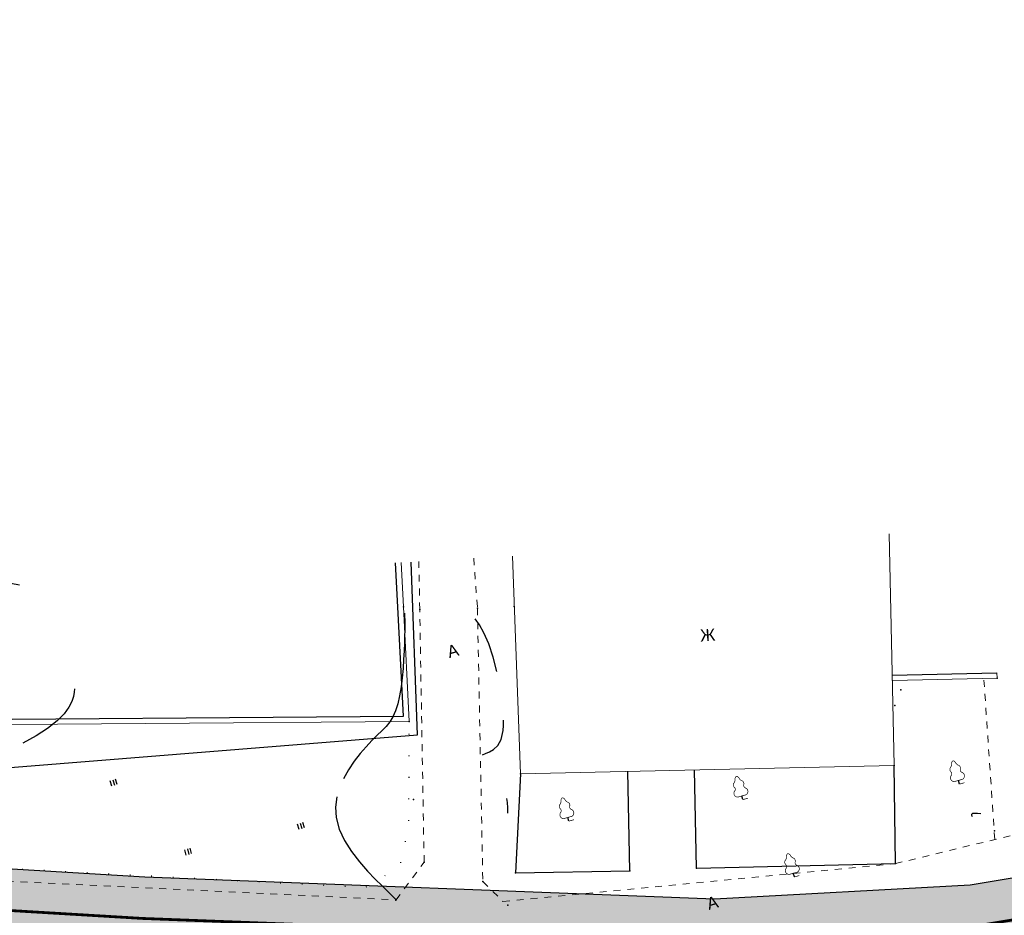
# Model space of a CAD drawing. Extents: x 4085 to 16488, y -65 to 12615.
# Tile 157 of 230: x 15519 to 15660, y 10591 to 10720. Entities that reach past the tile are written whole.
import ezdxf
from ezdxf.xclip import XClip

# ---------------------------------------------------------------- set-up
doc = ezdxf.new("R2010")
doc.units = 0
doc.header["$MEASUREMENT"] = 0
doc.header["$XCLIPFRAME"] = 0
for name, pattern in [('ACAD_ISO03W100', [30, 12, -18]), ('CONTI', [0]), ('STRIHSMALL', [1, 0.5, -0.5]), ('ДОРОГИ_СТРОЯЩ', [9, 8, -1]), ('Контура низ откосов  Штриховая 0.1-0.5 - - - - - - -', [0.6, 0.1, -0.5]), ('РА_КОНТУРЫ', [1.5, 0, -1.5])]:
    doc.linetypes.add(name, pattern=pattern)
doc.layers.get('0').update_dxf_attribs({"color": 250, "linetype": 'CONTI'})
for name, color, linetype in [('(007) Здания', 7, 'Continuous'), ('(013) Газ', 30, 'ИК_Газопровод -------г--------'), ('(025) Дорога', 7, 'Continuous'), ('(036) Растительность', 7, 'Continuous'), ('(037) Контуры', 7, 'Контура низ откосов  Штриховая 0.1-0.5 - - - - - - -'), ('(038) Деревья', 7, 'Continuous'), ('(040) Ограда', 7, 'Continuous'), ('GOR_BDEFAULT', 212, 'CONTI'), ('GORIZDEFAULT', 32, 'CONTI'), ('PI_TTDEFAULT', 5, 'CONTI')]:
    doc.layers.add(name, color=color, linetype=linetype)
doc.layers.add('.', color=7, linetype='Continuous', lineweight=15)
doc.layers.add('0ZG - GOR-INCE', color=5, linetype='Continuous', lineweight=15)
doc.styles.add('BM-431', font='txt')
doc.styles.add('P-131', font='txt')
doc.styles.get("Standard").update_dxf_attribs({"font": 'times.ttf'})
doc.linetypes.add('ИК_Газопровод -------г--------', pattern='A,9,-0.6,["Г",Standard,S=1.199999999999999,R=0,X=0,Y=-0.6],-1.199999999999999', length=10.8)
doc.linetypes.add('ОГРАДА_ГЛИН', pattern='A,4,["|",Standard,S=0.8,R=0,X=0,Y=-0.8],0.5,["|",Standard,S=0.8,R=0,X=0,Y=-0.8],3.5', length=8)
doc.linetypes.add('ОГРАДА_М_1М', pattern='A,2.5,["о",Standard,S=1,R=0,X=0,Y=-0.35],0.5,["0",Standard,S=0.5,R=0,X=-0.3,Y=-0.25],2.5', length=5.5)

# ---------------------------------------------------------------- blocks, each defined once
blk = doc.blocks.new('karagach')
at = {"const_width": 0.05}
for points in [[(-0.2773297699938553, 1.34575883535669, 0.1815668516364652), (-0.1561399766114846, 1.545714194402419, 0.3030035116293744)], [(4e-16, 1.75, 0.2460341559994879), (-0.1561399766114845, 1.545714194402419, 0.4890786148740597)], [(-4e-16, 1.75, -0.2460341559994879), (0.1561399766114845, 1.545714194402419, -0.4890786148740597)], [(0.2773297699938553, 1.34575883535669, -0.1815668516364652), (0.1561399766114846, 1.545714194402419, -0.3030035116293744)], [(-0.4195962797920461, 0.7458925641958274, 0.6269492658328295), (-0.2911661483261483, 0.2749118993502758, 0.7024651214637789)], [(-0.4195962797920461, 0.7458925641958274, 0.3836029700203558), (-0.3405593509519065, 1.003729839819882, 0.3529123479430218)], [(-0.2773297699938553, 1.34575883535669, 0.4308529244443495), (-0.3405593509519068, 1.003729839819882, 0.5482763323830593)], [(0.2773297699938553, 1.34575883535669, -0.4308529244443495), (0.3405593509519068, 1.003729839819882, -0.5482763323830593)], [(0.4195962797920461, 0.7458925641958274, -0.6269492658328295), (0.2911661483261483, 0.2749118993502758, -0.7024651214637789)], [(0.4195962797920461, 0.7458925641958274, -0.3836029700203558), (0.3405593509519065, 1.003729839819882, -0.3529123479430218)]]:
    blk.add_lwpolyline(points, format="xyb", dxfattribs=at)
for points in [[(0, 0.2749118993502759), (-0.2911661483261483, 0.2749118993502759)], [(0, 0), (0, 0.2749118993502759)], [(0, 0.2749118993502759), (0.2911661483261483, 0.2749118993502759)], [(0, 0), (0.375, 0)]]:
    blk.add_lwpolyline(points, dxfattribs=at)
blk.add_lwpolyline([(0, 0), (0, 0.2749118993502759)])
blk = doc.blocks.new('I04020')
for p, q in [((-0.8, 0), (-0.8, 1.599999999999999)), ((0, 1.599999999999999), (0, 0)), ((0.8, 0), (0.8, 1.599999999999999))]:
    blk.add_line(p, q)
blk = doc.blocks.new('DWQDWQDWQDW')
at = {"layer": '(013) Газ', "color": 253, "elevation": -293.957, "flags": 128}
blk.add_lwpolyline([(16593.83506903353, 8974.110468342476), (16588.96545963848, 8968.736761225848), (16632.98667265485, 8943.083242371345), (16704.89038168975, 8901.987053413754), (16713.49512867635, 8898.601605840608), (16716.29561868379, 8902.06056614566), (16753.91639659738, 8891.037372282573), (16792.22739751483, 8888.710553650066), (16830.89549945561, 8890.879287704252), (16830.50853180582, 8918.83143865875)], dxfattribs=at)
at = {"layer": '(037) Контуры', "color": 253, "linetype": 'РА_КОНТУРЫ', "elevation": 0.1370000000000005, "flags": 128}
blk.add_lwpolyline([(16709.93101087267, 8900.003870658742), (16727.13231965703, 8893.835471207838), (16737.69941842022, 8890.020052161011), (16764.36353580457, 8886.408268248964), (16791.92882026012, 8882.68535570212), (16826.8782259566, 8880.017210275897), (16829.39197099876, 8881.426574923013), (16830.10129526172, 8884.267925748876), (16830.31817282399, 8891.853615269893)], dxfattribs=at)
at = {"layer": '(040) Ограда', "color": 253, "linetype": 'ОГРАДА_ГЛИН', "ltscale": 0.5, "flags": 128}
for points, elevation in [([(16711.29915377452, 8902.988500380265), (16714.09985229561, 8901.531539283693), (16715.19022451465, 8903.42581412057), (16754.76966630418, 8893.926719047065), (16792.35856682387, 8892.861280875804), (16829.90656992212, 8892.260254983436), (16829.68568297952, 8900.108678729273), (16829.1840738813, 8917.931555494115)], 0.1370000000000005), ([(16865.14511070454, 8894.386038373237), (16872.68233839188, 8894.376693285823)], 0.06299999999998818)]:
    blk.add_lwpolyline(points, dxfattribs=dict(at, elevation=elevation))
at = {"layer": '(040) Ограда', "color": 253, "linetype": 'ОГРАДА_М_1М', "flags": 128}
for points, elevation in [([(16838.23061994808, 8887.913809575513), (16837.6988128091, 8880.802573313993), (16845.94328198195, 8880.760952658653), (16845.95011367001, 8887.906429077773)], 0.06299999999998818), ([(16850.73772871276, 8880.836997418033), (16850.74448331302, 8887.901845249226)], 0.1789999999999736), ([(16850.73772871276, 8880.836997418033), (16865.06770081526, 8880.823296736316), (16865.13878459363, 8887.888083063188)], 0.1789999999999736)]:
    blk.add_lwpolyline(points, dxfattribs=dict(at, elevation=elevation))
at = {"color": 253, "linetype": 'STRIHSMALL'}
for points, elevation in [([(16834.5431721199, 8917.305115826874), (16835.41131924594, 8899.899883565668), (16835.33910027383, 8880.221577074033), (16836.74891082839, 8878.768983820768), (16865.05046089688, 8880.819543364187), (16876.96090918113, 8883.412615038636), (16899.89351782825, 8882.862049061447), (16946.19886585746, 8896.276236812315), (16963.67924091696, 8903.16517007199), (16965.37097238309, 8908.831317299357), (16963.64396600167, 8922.102771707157)], -293.957), ([(16683.38293585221, 8910.534855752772), (16713.86271344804, 8896.817288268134), (16737.53588446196, 8889.268521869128), (16798.08475644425, 8881.262483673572), (16829.05295367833, 8879.045837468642), (16831.14934190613, 8881.717680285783), (16831.25646008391, 8899.907069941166), (16831.3587894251, 8917.283282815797)], -0.1080000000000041), ([(16872.24208970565, 8882.385261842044), (16871.72561745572, 8893.977879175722)], -293.957)]:
    blk.add_lwpolyline(points, dxfattribs=dict(at, elevation=elevation))
at = {"color": 253, "linetype": 'Continuous'}
for points, elevation in [([(16711.11455305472, 8902.633644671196), (16714.25530054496, 8900.999785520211), (16715.38769388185, 8902.96706253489), (16754.71675908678, 8893.528058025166), (16792.3496989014, 8892.461371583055), (16830.31817282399, 8891.853615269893), (16830.08552465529, 8900.119931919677), (16829.58391555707, 8917.942808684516)], 0.1370000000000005), ([(16838.23061994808, 8887.913809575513), (16865.13878459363, 8887.888083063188), (16865.15825435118, 8908.252112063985), (16837.9490887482, 8908.28856044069)], 0.06299999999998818), ([(16838.23061994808, 8887.913809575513), (16837.94923292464, 8908.278126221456)], 0.06299999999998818), ([(16872.68184244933, 8893.976693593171), (16872.68233839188, 8894.376693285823)], 0.06299999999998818), ([(16865.14461476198, 8893.986038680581), (16872.68184244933, 8893.976693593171)], 0.06299999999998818)]:
    blk.add_lwpolyline(points, dxfattribs=dict(at, elevation=elevation))
at = {"layer": 'GOR_BDEFAULT', "color": 253}
for points in [[(16806.28292496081, 8894.783571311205, 1.043000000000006), (16806.26322668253, 8894.540853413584, 1.043000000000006), (16806.19800172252, 8894.234675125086, 1.043000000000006), (16806.07506014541, 8893.872204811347, 1.043000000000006), (16805.85066230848, 8893.46275931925, 1.043000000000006), (16805.49576893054, 8892.99880737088, 1.043000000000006), (16804.98348820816, 8892.504371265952, 1.043000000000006), (16804.27510260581, 8891.96940349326, 1.043000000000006)], [(16804.27510260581, 8891.96940349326, 1.043000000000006), (16803.44768750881, 8891.455219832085, 1.043000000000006), (16802.4843935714, 8890.947120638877, 1.043000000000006)]]:
    blk.add_polyline3d(points, dxfattribs=at)
at = {"layer": 'GORIZDEFAULT', "color": 253}
for points in [[(16830.1526062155, 8899.662107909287, 0.04300000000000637), (16830.15692611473, 8899.446281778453, 0.04300000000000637), (16830.15694930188, 8899.167355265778, 0.04300000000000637), (16830.15016509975, 8898.835009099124, 0.04300000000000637), (16830.14625301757, 8898.451754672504, 0.04300000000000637), (16830.12585453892, 8898.012567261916, 0.04300000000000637), (16830.10115834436, 8897.510283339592, 0.04300000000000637), (16830.05997499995, 8896.95206933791, 0.04300000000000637), (16830.01449494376, 8896.330754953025, 0.04300000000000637), (16829.9546764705, 8895.685059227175, 0.04300000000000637), (16829.8805183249, 8895.014987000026, 0.04300000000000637), (16829.78198081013, 8894.359249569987, 0.04300000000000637), (16829.65655274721, 8893.727529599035, 0.04300000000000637), (16829.5185715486, 8893.144212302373, 0.04300000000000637), (16829.33863824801, 8892.64298715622, 0.04300000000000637), (16829.1386200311, 8892.219205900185, 0.04300000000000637), (16828.90883989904, 8891.870347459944, 0.04300000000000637), (16828.6399777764, 8891.552680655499, 0.04300000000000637), (16828.32737651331, 8891.244328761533, 0.04300000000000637), (16827.98573621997, 8890.928444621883, 0.04300000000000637), (16827.59605806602, 8890.55878275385, 0.04300000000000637), (16827.16085423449, 8890.125656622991, 0.04300000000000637), (16826.72601184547, 8889.651302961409, 0.04300000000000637), (16826.28938367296, 8889.104167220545, 0.04300000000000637), (16825.86781730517, 8888.498955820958, 0.04300000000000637), (16825.48067251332, 8887.840688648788, 0.04300000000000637)], [(16836.70307925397, 8895.317423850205, 0.04300000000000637), (16836.45382316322, 8896.358179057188, 0.04300000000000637), (16836.16406149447, 8897.316113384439, 0.04300000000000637), (16835.84168747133, 8898.120958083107, 0.04300000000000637), (16835.52865419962, 8898.690617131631, 0.04300000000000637), (16835.21921743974, 8899.126907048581, 0.04300000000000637)], [(16835.53301588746, 8889.35267308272, 0.04300000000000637), (16835.74811934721, 8889.439451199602, 0.04300000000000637), (16836.03349105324, 8889.534124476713, 0.04300000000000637), (16836.34000906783, 8889.706596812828, 0.04300000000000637), (16836.64078284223, 8889.98088566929, 0.04300000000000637), (16836.88919885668, 8890.417222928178, 0.04300000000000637), (16837.05334596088, 8891.058984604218, 0.04300000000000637), (16837.09633928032, 8891.411050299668, 0.04300000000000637), (16837.10742019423, 8891.80649684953, 0.04300000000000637)], [(16824.98494925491, 8886.565400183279, 0.04300000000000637), (16824.86526543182, 8885.831863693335, 0.04300000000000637), (16824.8839706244, 8885.082563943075, 0.04300000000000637), (16825.08301894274, 8884.235401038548, 0.04300000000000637), (16825.45415295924, 8883.401881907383, 0.04300000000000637), (16825.94144535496, 8882.598483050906, 0.04300000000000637), (16826.48645386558, 8881.851378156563, 0.04300000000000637), (16827.05511885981, 8881.172393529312, 0.04300000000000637), (16827.60370069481, 8880.57084601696, 0.04300000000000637), (16828.080926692, 8880.085098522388, 0.04300000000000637), (16829.04040179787, 8879.094235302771, 0.04300000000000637)], [(16837.24385552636, 8885.106176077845, 0.04300000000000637), (16837.25423523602, 8885.305156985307, 0.04300000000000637), (16837.2574473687, 8885.491940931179, 0.04300000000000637), (16837.24450985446, 8885.860496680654, 0.04300000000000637), (16837.2054054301, 8886.170611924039, 0.04300000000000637)], [(16871.29017092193, 8884.24569555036, 0.04300000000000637), (16871.04494259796, 8884.275073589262, 0.04300000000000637), (16870.8337744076, 8884.292623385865, 0.04300000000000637), (16870.68104597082, 8884.284009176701, 0.04300000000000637), (16870.60146015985, 8884.232373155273, 0.04300000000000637), (16870.6068422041, 8884.171787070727, 0.04300000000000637), (16870.65130674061, 8884.080007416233, 0.04300000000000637)]]:
    blk.add_polyline3d(points, dxfattribs=at)
at = {"layer": 'PI_TTDEFAULT', "color": 253}
for p in [(16830.08552465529, 8900.119931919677, 0.05399999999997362), (16838.0643435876, 8899.947429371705, 0.6170000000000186), (16831.25646008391, 8899.907069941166, -0.1419999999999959), (16835.41131924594, 8899.899883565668, -0.1340000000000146), (16872.68184244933, 8893.976693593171, 0.1239999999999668), (16865.73885212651, 8893.30209989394, 0.1539999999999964), (16865.28291005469, 8892.192093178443, 0.3089999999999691), (16830.31817282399, 8891.853615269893, 0.02000000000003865), (16838.23061994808, 8887.913809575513, 0.06299999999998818), (16865.13878459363, 8887.888083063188, 0.05700000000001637), (16830.48391638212, 8886.235303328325, -0.03100000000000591), (16872.23245742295, 8883.00243757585, 0.03600000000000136), (16831.14934190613, 8881.717680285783, -0.08999999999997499), (16837.6988128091, 8880.802573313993, 0.1059999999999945), (16850.73772871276, 8880.836997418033, 0.1789999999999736), (16865.05046089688, 8880.819543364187, 0.2189999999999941), (16835.33910027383, 8880.221577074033, -0.02899999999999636), (16845.94328198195, 8880.760952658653, 0.1630000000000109), (16829.05295367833, 8879.045837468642, 0.04300000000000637), (16837.08845001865, 8878.495461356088, 0.0110000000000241)]:
    blk.add_point(p, dxfattribs=at)
at = {"layer": '(036) Растительность', "color": 253, "linetype": 'Continuous', "extrusion": (-0.01063456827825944, -0.002758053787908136, 0.9999396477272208), "xscale": 0.25, "yscale": 0.25, "zscale": 0.25, "rotation": 14.53837778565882}
for p in [(16804.91645353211, 8886.434164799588, -497.210793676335), (16818.32661970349, 8882.999928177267, -497.3439423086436), (16810.15766693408, 8881.34237798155, -497.2524918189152)]:
    blk.add_blockref('I04020', p, dxfattribs=at)
at = {"layer": '(038) Деревья', "color": 253, "linetype": 'Continuous', "extrusion": (-0.01063456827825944, -0.002758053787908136, 0.9999396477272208), "rotation": 14.53837778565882}
for p in [(16865.71748051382, 8885.091475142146, -497.851527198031), (16850.1125779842, 8884.34185238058, -497.683497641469), (16837.55472656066, 8883.088601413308, -497.54648519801), (16853.68103226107, 8878.693141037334, -497.7058695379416)]:
    blk.add_blockref('karagach', p, dxfattribs=at)
at = {"layer": '(007) Здания', "color": 253, "extrusion": (-0.01097789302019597, -0.0004321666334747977, 0.9999396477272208), "style": 'P-131'}
blk.add_text('Ж', height=0.8800000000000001, rotation=2.254262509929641, dxfattribs=at).set_placement((16847.16604171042, 8896.912070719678, -482.7772573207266))
at = {"layer": '(025) Дорога', "color": 253, "linetype": 'ДОРОГИ_СТРОЯЩ', "extrusion": (-0.01063456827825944, -0.002758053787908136, 0.9999396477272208), "style": 'BM-431'}
for p in [(16829.22662373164, 8895.013206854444, -497.4908025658), (16847.47445149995, 8876.455417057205, -497.6336892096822)]:
    blk.add_text('A', height=0.8750000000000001, rotation=14.53837778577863, dxfattribs=at).set_placement(p)
blk = doc.blocks.new('A$C10aa157c')
at = {"layer": '.', "linetype": 'Continuous', "lineweight": 30}
h = blk.add_hatch(color=250, dxfattribs=at)
h.dxf.hatch_style = 1
h.set_gradient(color1=(51, 51, 51), color2=(51, 51, 51), one_color=1, tint=0.2000000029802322)
h.paths.add_polyline_path([(126.3564412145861, 68.20969362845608), (126.3564412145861, 60.14543646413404), (119.190363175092, 53.78011422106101), (110.3653580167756, 45.94123759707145), (106.847521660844, 42.81649322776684), (94.26823584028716, 34.09151423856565), (81.49136426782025, 25.8405171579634), (68.1531967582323, 18.71887362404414), (54.41717788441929, 12.70042121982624), (39.59489175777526, 7.245631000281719), (31.13926828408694, 4.844249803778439), (16.35809187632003, -0.8275857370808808), (-9.85552003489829, -9.365117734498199), (-35.18806824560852, -13.55421015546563), (-54.19099913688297, -14.59647169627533), (-95.5330705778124, -13.00509478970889), (-121.5786835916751, -11.4494461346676), (-152.6168759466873, -8.83250263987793), (-167.191083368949, -6.334225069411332), (-181.4666888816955, -2.658901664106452), (-195.3861565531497, 1.845916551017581), (-209.283288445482, 7.147417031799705), (-222.8586848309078, 13.14382019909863), (-235.9913293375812, 20.1400053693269), (-249.2146866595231, 27.01673148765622), (-262.5300769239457, 33.8880007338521), (-275.0897990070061, 41.17238829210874), (-288.1342465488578, 48.80726432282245), (-301.1224152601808, 56.35420234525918), (-314.0463051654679, 63.27474337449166), (-326.7495747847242, 69.02075895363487), (-341.2934258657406, 74.8761134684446), (-369.0938269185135, 86.0685550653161), (-366.8530132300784, 91.63441115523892), (-339.0526121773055, 80.44196955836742), (-324.3917479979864, 74.53950556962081), (-311.3907699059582, 68.65882879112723), (-298.1981247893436, 61.59437354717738), (-285.1116180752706, 53.99029499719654), (-272.0692668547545, 46.35664593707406), (-259.6474788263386, 39.15225737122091), (-246.4547890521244, 32.34430644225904), (-233.1965844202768, 25.44945819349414), (-220.2324603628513, 18.54304932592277), (-207.0003452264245, 12.69827729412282), (-193.3918239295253, 7.506876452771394), (-179.793426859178, 3.105967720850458), (-165.9341270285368, -0.4621757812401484), (-151.8565753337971, -2.875317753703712), (-121.1477076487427, -5.464494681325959), (-95.23877946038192, -7.011979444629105), (-54.24000764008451, -8.590141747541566), (-35.84375756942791, -7.581155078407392), (-11.28211946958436, -3.519543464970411), (14.35296780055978, 4.829568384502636), (29.24111810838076, 10.54245196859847), (37.73652797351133, 12.955132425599), (52.17507667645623, 18.26870238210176), (65.53231555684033, 24.12119189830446), (78.44565693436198, 31.01600815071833), (90.93007085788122, 39.07814309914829), (103.1321093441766, 47.54146374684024), (106.3807575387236, 50.42709972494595), (115.20576269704, 58.26597634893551), (120.3564412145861, 62.84110494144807), (120.3564412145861, 68.20969362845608)])
at = {"linetype": 'Continuous'}
h = blk.add_hatch(color=256, dxfattribs=at)
h.dxf.hatch_style = 1
h.set_gradient(color1=(196, 196, 196), color2=(179, 179, 179), one_color=1, tint=0.699999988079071, name='SPHERICAL')
edge = h.paths.add_edge_path()
edge.add_line((-329.6939609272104, -123.8959480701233), (-413.5123903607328, -4.99904155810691))
edge.add_line((-413.5123903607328, -4.99904155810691), (-355.7886663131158, 33.28476060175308))
edge.add_line((-355.7886663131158, 33.28476060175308), (-335.031477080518, 75.58643090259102))
edge.add_line((-335.031477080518, 75.58643090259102), (-290.265852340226, 52.29770563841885))
edge.add_arc((-35.22096130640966, 435.710675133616), 460.4925641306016, 236.3682958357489, 253.1961533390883)
edge.add_arc((23.16678665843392, 1743.610821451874), 1759.185429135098, 263.7500878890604, 266.8247429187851)
edge.add_line((-74.2750708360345, -12.87386635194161), (-37.8087558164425, -12.38197344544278))
edge.add_line((-37.8087558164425, -12.38197344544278), (-8.681647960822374, -7.258780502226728))
edge.add_line((-8.681647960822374, -7.258780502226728), (21.71312455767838, 1.674478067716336))
edge.add_line((21.71312455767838, 1.674478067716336), (73.82824807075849, 22.10592837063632))
edge.add_line((73.82824807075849, 22.10592837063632), (122.4104008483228, 60.65294329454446))
edge.add_line((122.4104008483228, 60.65294329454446), (125.2745590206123, 27.75500045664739))
edge.add_line((125.2745590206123, 27.75500045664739), (114.748125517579, 2.379272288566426))
edge.add_line((114.748125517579, 2.379272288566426), (116.6623456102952, -0.02417328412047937))
edge.add_line((116.6623456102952, -0.02417328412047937), (116.2891382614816, -3.732436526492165))
edge.add_line((116.2891382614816, -3.732436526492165), (111.2584338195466, -27.65741119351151))
edge.add_line((111.2584338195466, -27.65741119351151), (112.8600939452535, -27.92515144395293))
edge.add_line((112.8600939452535, -27.92515144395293), (106.1017429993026, -65.58583641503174))
edge.add_line((106.1017429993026, -65.58583641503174), (101.2804055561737, -90.48027766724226))
edge.add_line((101.2804055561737, -90.48027766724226), (98.81490888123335, -96.13533966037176))
edge.add_line((98.81490888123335, -96.13533966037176), (53.13542081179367, -97.30507864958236))
edge.add_line((53.13542081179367, -97.30507864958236), (30.09047449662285, -97.89520286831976))
edge.add_line((30.09047449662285, -97.89520286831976), (12.28662535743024, -98.29843708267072))
edge.add_line((12.28662535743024, -98.29843708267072), (-62.51886126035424, -99.99268484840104))
edge.add_line((-62.51886126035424, -99.99268484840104), (-93.46711186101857, -101.1777100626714))
edge.add_line((-93.46711186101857, -101.1777100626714), (-93.73522817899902, -109.8933634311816))
edge.add_line((-93.73522817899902, -109.8933634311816), (-152.9130991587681, -112.2181400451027))
edge.add_line((-152.9130991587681, -112.2181400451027), (-153.085833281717, -120.2735644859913))
edge.add_line((-153.085833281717, -120.2735644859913), (-196.6151896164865, -120.663996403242))
edge.add_line((-196.6151896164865, -120.663996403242), (-196.010272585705, -100.2536491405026))
edge.add_line((-196.010272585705, -100.2536491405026), (-236.8828322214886, -97.89520286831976))
edge.add_line((-236.8828322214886, -97.89520286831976), (-266.6043384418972, -99.72434434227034))
edge.add_line((-266.6043384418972, -99.72434434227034), (-280.8519175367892, -100.7559259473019))
edge.add_line((-280.8519175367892, -100.7559259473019), (-292.7545044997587, -102.6790545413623))
edge.add_line((-292.7545044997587, -102.6790545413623), (-308.6164820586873, -109.5958216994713))
edge.add_line((-308.6164820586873, -109.5958216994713), (-329.6939609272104, -123.8959480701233))
blk.add_lwpolyline([(-373.7944340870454, 108.5221690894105), (-373.7944340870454, 37.87383067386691), (-338.7973859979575, -11.84971716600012), (-296.1668647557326, 12.1688909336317), (-278.1502265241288, 12.66864525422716), (-222.2923186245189, -17.35473897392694), (-192.3131233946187, -27.41567740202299), (-152.841873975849, -36.13979106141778), (-88.61392933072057, -37.22940865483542), (-24.38736609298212, -36.59652979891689), (-4.075459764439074, -35.34637554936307), (26.99026940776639, -25.76186857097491), (74.74103602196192, -7.278631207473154), (109.4043596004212, 7.298652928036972), (135.566190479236, 19.46775833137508), (110.1840137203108, 64.19822788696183), (9.488295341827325, 20.69822151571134), (-104.2532370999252, 13.96907995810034), (-207.6545405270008, 33.67587202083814), (-251.5703695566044, 64.2554686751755), (-301.8282399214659, 93.33502415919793), (-373.7944340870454, 108.5221690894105)], dxfattribs=at)
at = {"linetype": 'Continuous', "elevation": -1.620999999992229}
blk.add_lwpolyline([(-207.0003452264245, 12.69827729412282), (-193.3918239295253, 7.506876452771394), (-179.793426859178, 3.105967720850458), (-165.9341270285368, -0.4621757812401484), (-151.8565753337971, -2.875317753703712), (-121.1477076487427, -5.464494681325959), (-95.23877946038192, -7.011979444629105), (-54.24000764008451, -8.590141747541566), (-35.84375756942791, -7.581155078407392), (-11.28211946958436, -3.519543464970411)], dxfattribs=at)
at = {"color": 7, "linetype": 'ACAD_ISO03W100', "ltscale": 0.2, "true_color": 0xffffff, "const_width": 0.2, "elevation": -1.620999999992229}
blk.add_lwpolyline([(-367.9734200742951, 88.8514831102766), (-340.1730190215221, 77.6590415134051), (-325.5706613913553, 71.78013226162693), (-312.7185375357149, 65.96678608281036), (-299.6602700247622, 58.97428794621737), (-286.6229323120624, 51.39877966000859), (-273.5795329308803, 43.76451711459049), (-261.0887778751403, 36.5201290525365), (-247.8347378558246, 29.68051896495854), (-234.593956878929, 22.79473178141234), (-221.5455725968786, 15.84343476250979), (-208.1418168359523, 9.922847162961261), (-194.3889902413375, 4.676396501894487), (-180.6300578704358, 0.2235330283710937), (-166.5626051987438, -3.398200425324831), (-152.2367256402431, -5.853910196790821), (-121.3631956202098, -8.456970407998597), (-95.38592501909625, -10.00853711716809), (-54.21550338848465, -11.59330672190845), (-35.51591290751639, -10.56768261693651), (-10.56881975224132, -6.442330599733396)], dxfattribs=at)
at = {"layer": '0ZG - GOR-INCE', "linetype": 'Continuous', "rotation": 1.343740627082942}
blk.add_blockref('DWQDWQDWQDW', (-16693.37190173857, -9279.936333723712, -1.219999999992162), dxfattribs=at)

msp = doc.modelspace()

# ---------------------------------------------------------------- block references
at = {"linetype": 'Continuous'}
ref = msp.add_blockref('A$C10aa157c', (15727.08899905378, 10610.84620519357, 2.267999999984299), dxfattribs=dict(at, xscale=2, yscale=2, zscale=2))
XClip(ref).set_block_clipping_path([(-373.7944340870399, 108.52216908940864), (-301.8282399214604, 93.33502415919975), (-251.57036955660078, 64.25546867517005), (-207.6545405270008, 33.67587202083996), (-104.25323709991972, 13.969079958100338), (9.488295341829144, 20.69822151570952), (110.18401372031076, 64.19822788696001), (135.5661904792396, 19.467758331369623), (74.7410360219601, -7.278631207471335), (26.99026940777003, -25.76186857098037), (-4.075459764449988, -35.34637554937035), (-88.61392933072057, -37.22940865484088), (-152.84187397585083, -36.1397910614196), (-192.31312339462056, -27.415677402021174), (-222.2923186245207, -17.35473897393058), (-278.15022652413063, 12.668645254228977), (-296.17026621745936, 12.384943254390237), (-338.7973859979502, -11.849717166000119), (-373.7944340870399, 37.873830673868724)])

doc.saveas('drawing.dxf')
